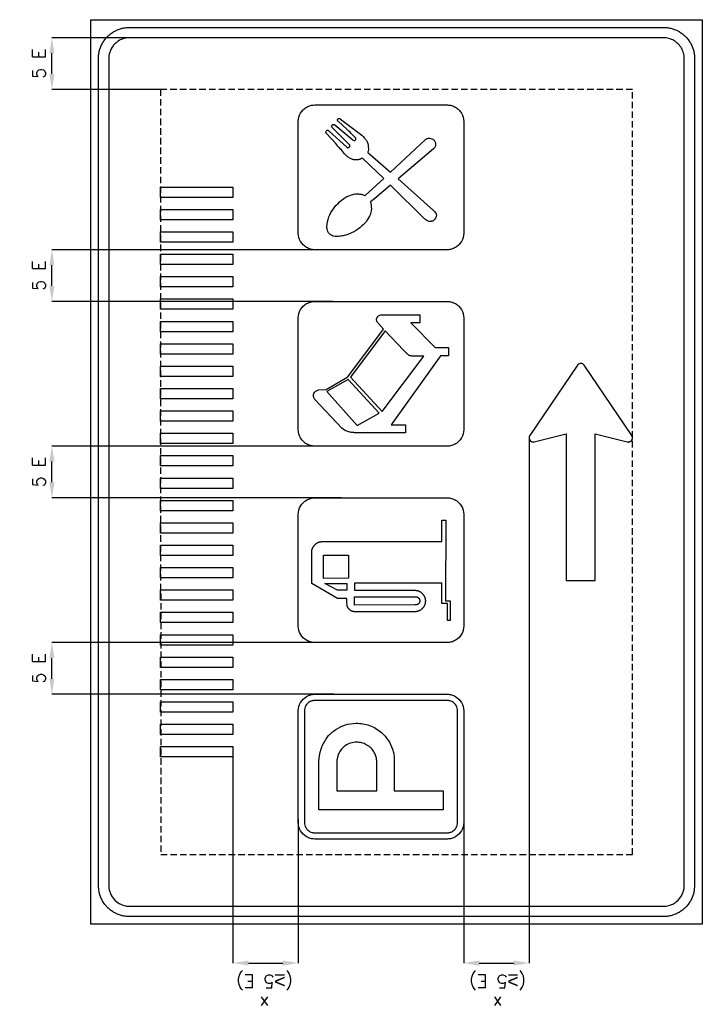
# Model space of a CAD drawing. Header units: millimetres. Extents: x -66 to 2573, y 172 to 3981.
import ezdxf

# ---------------------------------------------------------------- set-up
doc = ezdxf.new("R2010")
doc.units = ezdxf.units.MM
doc.header["$LTSCALE"] = 5
doc.linetypes.add('ČÁRKOVANÁX2', pattern=[1.5, 1, -0.5])
doc.layers.add('Kóty', color=2, linetype='Continuous')
doc.layers.add('Značka', color=7, linetype='Continuous')
doc.styles.get("Standard").update_dxf_attribs({"font": 'romand.shx', "height": 50})
doc.dimstyles.get("Standard").update_dxf_attribs({"dimtxt": 50, "dimasz": 60, "dimexe": 0.18, "dimexo": 0.0625, "dimgap": 25, "dimtad": 1, "dimdec": 0, "dimzin": 0, "dimdsep": 46, "dimtxsty": 'Standard', "dimcen": 0.09, "dimadec": 0, "dimazin": 0, "dimtfac": 1, "dimtdec": 0, "dimtofl": 0, "dimtmove": 0, "dimatfit": 3, "dimfxl": 1, "dimtolj": 1, "dimtzin": 0, "dimarcsym": 0})

# ---------------------------------------------------------------- blocks, each defined once
blk = doc.blocks.new('*D0')
at = {"layer": 'Defpoints', "color": 0, "transparency": 16777216}
for p in [(58.5, 3911.2), (478.5, 3911.2), (478.5, 3711.2)]:
    blk.add_point(p, dxfattribs=at)
at = {"layer": 'Kóty', "color": 0, "lineweight": -2, "transparency": 16777216}
for p, q in [((478.4, 3911.2), (58.3, 3911.2)), ((58.5, 3771.2), (58.5, 3851.2)), ((478.4, 3711.2), (58.3, 3711.2))]:
    blk.add_line(p, q, dxfattribs=at)
at = {"layer": 'Kóty', "color": 0, "transparency": 16777216}
for points in [[(48.5, 3851.2), (68.5, 3851.2), (58.5, 3911.2)], [(48.5, 3771.2), (68.5, 3771.2), (58.5, 3711.2)]]:
    blk.add_solid(points, dxfattribs=at)
at = {"layer": 'Kóty', "color": 0, "transparency": 16777216, "insert": (8.5, 3811.2), "char_height": 50, "attachment_point": 5, "rotation": 90}
blk.add_mtext('\\A1;5 E', dxfattribs=at)
blk = doc.blocks.new('*D1')
at = {"layer": 'Defpoints', "color": 0, "transparency": 16777216}
for p in [(58.5, 1571.2), (1166.7, 1571.2), (1148.4, 1371.2)]:
    blk.add_point(p, dxfattribs=at)
at = {"layer": 'Kóty', "color": 0, "lineweight": -2, "transparency": 16777216}
for p, q in [((1166.7, 1571.2), (58.3, 1571.2)), ((58.5, 1431.2), (58.5, 1511.2)), ((1148.4, 1371.2), (58.3, 1371.2))]:
    blk.add_line(p, q, dxfattribs=at)
at = {"layer": 'Kóty', "color": 0, "transparency": 16777216}
for points in [[(48.5, 1511.2), (68.5, 1511.2), (58.5, 1571.2)], [(48.5, 1431.2), (68.5, 1431.2), (58.5, 1371.2)]]:
    blk.add_solid(points, dxfattribs=at)
at = {"layer": 'Kóty', "color": 0, "transparency": 16777216, "insert": (8.5, 1471.2), "char_height": 50, "attachment_point": 5, "rotation": 90}
blk.add_mtext('\\A1;5 E', dxfattribs=at)
blk = doc.blocks.new('*D2')
at = {"layer": 'Defpoints', "color": 0, "transparency": 16777216}
for p in [(58.5, 2331.2), (1134.5, 2331.2), (1178.1, 2131.2)]:
    blk.add_point(p, dxfattribs=at)
at = {"layer": 'Kóty', "color": 0, "lineweight": -2, "transparency": 16777216}
for p, q in [((1134.4, 2331.2), (58.3, 2331.2)), ((58.5, 2191.2), (58.5, 2271.2)), ((1178, 2131.2), (58.3, 2131.2))]:
    blk.add_line(p, q, dxfattribs=at)
at = {"layer": 'Kóty', "color": 0, "transparency": 16777216}
for points in [[(48.5, 2271.2), (68.5, 2271.2), (58.5, 2331.2)], [(48.5, 2191.2), (68.5, 2191.2), (58.5, 2131.2)]]:
    blk.add_solid(points, dxfattribs=at)
at = {"layer": 'Kóty', "color": 0, "transparency": 16777216, "insert": (8.5, 2231.2), "char_height": 50, "attachment_point": 5, "rotation": 90}
blk.add_mtext('\\A1;5 E', dxfattribs=at)
blk = doc.blocks.new('*D3')
at = {"layer": 'Defpoints', "color": 0, "transparency": 16777216}
for p in [(58.5, 3091.2), (1151.1, 3091.2), (1145.8, 2891.2)]:
    blk.add_point(p, dxfattribs=at)
at = {"layer": 'Kóty', "color": 0, "lineweight": -2, "transparency": 16777216}
for p, q in [((1151, 3091.2), (58.3, 3091.2)), ((58.5, 2951.2), (58.5, 3031.2)), ((1145.8, 2891.2), (58.3, 2891.2))]:
    blk.add_line(p, q, dxfattribs=at)
at = {"layer": 'Kóty', "color": 0, "transparency": 16777216}
for points in [[(48.5, 3031.2), (68.5, 3031.2), (58.5, 3091.2)], [(48.5, 2951.2), (68.5, 2951.2), (58.5, 2891.2)]]:
    blk.add_solid(points, dxfattribs=at)
at = {"layer": 'Kóty', "color": 0, "transparency": 16777216, "insert": (8.5, 2991.2), "char_height": 50, "attachment_point": 5, "rotation": 90}
blk.add_mtext('\\A1;5 E', dxfattribs=at)

msp = doc.modelspace()

# ---------------------------------------------------------------- linework, layer by layer
at = {"layer": 'Kóty'}
for p, q in [((1904.2, 2359.2), (1904.2, 331)), ((758.5, 1128.7), (758.5, 331)), ((1011.1, 887.8), (1011.1, 331)), ((1651.1, 875.1), (1651.1, 331)), ((818.5, 331.2), (951.1, 331.2)), ((1711.1, 331.2), (1844.2, 331.2))]:
    msp.add_line(p, q, dxfattribs=at)
for points in [[(818.5, 341.2), (818.5, 321.2), (758.5, 331.2)], [(951.1, 341.2), (951.1, 321.2), (1011.1, 331.2)], [(1711.1, 341.2), (1711.1, 321.2), (1651.1, 331.2)], [(1844.2, 341.2), (1844.2, 321.2), (1904.2, 331.2)]]:
    msp.add_solid(points, dxfattribs=at)
at = {"layer": 'Značka', "color": 5}
for points in [[(2573.5, 481.2), (208.5, 481.2), (208.5, 3981.2), (2573.5, 3981.2), (2573.5, 481.2)], [(758.5, 3293.7), (478.5, 3293.7), (478.5, 3333.6), (758.5, 3333.6), (758.5, 3293.7)], [(758.5, 3207.1), (478.5, 3207.1), (478.5, 3247), (758.5, 3247), (758.5, 3207.1)], [(758.5, 3120.5), (478.5, 3120.5), (478.5, 3160.4), (758.5, 3160.4), (758.5, 3120.5)], [(758.5, 3033.9), (478.5, 3033.9), (478.5, 3073.8), (758.5, 3073.8), (758.5, 3033.9)], [(758.5, 2947.3), (478.5, 2947.3), (478.5, 2987.2), (758.5, 2987.2), (758.5, 2947.3)], [(758.5, 2860.7), (478.5, 2860.7), (478.5, 2900.6), (758.5, 2900.6), (758.5, 2860.7)], [(758.5, 2774.1), (478.5, 2774.1), (478.5, 2814), (758.5, 2814), (758.5, 2774.1)], [(758.5, 2687.5), (478.5, 2687.5), (478.5, 2727.4), (758.5, 2727.4), (758.5, 2687.5)], [(758.5, 2600.9), (478.5, 2600.9), (478.5, 2640.8), (758.5, 2640.8), (758.5, 2600.9)], [(758.5, 2514.3), (478.5, 2514.3), (478.5, 2554.2), (758.5, 2554.2), (758.5, 2514.3)], [(758.5, 2427.7), (478.5, 2427.7), (478.5, 2467.6), (758.5, 2467.6), (758.5, 2427.7)], [(758.5, 2341.1), (478.5, 2341.1), (478.5, 2381.1), (758.5, 2381.1), (758.5, 2341.1)], [(758.5, 2254.5), (478.5, 2254.5), (478.5, 2294.5), (758.5, 2294.5), (758.5, 2254.5)], [(758.5, 2167.9), (478.5, 2167.9), (478.5, 2207.9), (758.5, 2207.9), (758.5, 2167.9)], [(758.5, 2081.3), (478.5, 2081.3), (478.5, 2121.3), (758.5, 2121.3), (758.5, 2081.3)], [(758.5, 1994.7), (478.5, 1994.7), (478.5, 2034.7), (758.5, 2034.7), (758.5, 1994.7)], [(758.5, 1908.1), (478.5, 1908.1), (478.5, 1948.1), (758.5, 1948.1), (758.5, 1908.1)], [(758.5, 1821.5), (478.5, 1821.5), (478.5, 1861.5), (758.5, 1861.5), (758.5, 1821.5)], [(758.5, 1735), (478.5, 1735), (478.5, 1774.9), (758.5, 1774.9), (758.5, 1735)], [(758.5, 1648.4), (478.5, 1648.4), (478.5, 1688.3), (758.5, 1688.3), (758.5, 1648.4)], [(758.5, 1561.8), (478.5, 1561.8), (478.5, 1601.7), (758.5, 1601.7), (758.5, 1561.8)], [(758.5, 1475.2), (478.5, 1475.2), (478.5, 1515.1), (758.5, 1515.1), (758.5, 1475.2)], [(758.5, 1388.6), (478.5, 1388.6), (478.5, 1428.5), (758.5, 1428.5), (758.5, 1388.6)], [(758.5, 1302), (478.5, 1302), (478.5, 1341.9), (758.5, 1341.9), (758.5, 1302)], [(758.5, 1215.4), (478.5, 1215.4), (478.5, 1255.3), (758.5, 1255.3), (758.5, 1215.4)], [(758.5, 1128.8), (478.5, 1128.8), (478.5, 1168.7), (758.5, 1168.7), (758.5, 1128.8)]]:
    msp.add_lwpolyline(points, dxfattribs=at)
for points in [[(2543.5, 631.2), (2543.5, 630.7), (2543.5, 630.3), (2542.4, 614.8, -0.035396), (2539.2, 599.5, -0.036252), (2534.3, 584.8, -0.034424), (2527.3, 570.9, -0.033718), (2518.6, 558, -0.034079), (2508.3, 546.3, -0.034202), (2496.7, 536, -0.034241), (2483.8, 527.4, -0.034038), (2469.9, 520.5, -0.033416), (2455.1, 515.4, -0.034135), (2439.9, 512.2, -0.036746), (2424.4, 511.2), (2424, 511.2), (2423.5, 511.2), (358.5, 511.2, -0.000238), (358, 511.2), (357.5, 511.2, -0.032177), (342, 512.3, -0.035447), (326.8, 515.4, -0.03626), (312.1, 520.4, -0.034408), (298.2, 527.4, -0.033711), (285.3, 536.1, -0.034092), (273.6, 546.3), (263.3, 558), (254.7, 570.9), (247.8, 584.8), (242.7, 599.5), (239.5, 614.8), (238.5, 630.3), (238.5, 630.7), (238.5, 631.2), (238.5, 3831.2), (238.5, 3831.7), (238.5, 3832.1, -0.032211), (239.6, 3847.6, -0.035398), (242.7, 3862.9, -0.036257), (247.7, 3877.6, -0.034417), (254.7, 3891.5, -0.033707), (263.3, 3904.4, -0.034076), (273.6, 3916, -0.034203), (285.3, 3926.3, -0.034241), (298.2, 3935, -0.03402), (312.1, 3941.9, -0.03342), (326.8, 3946.9, -0.034121), (342.1, 3950.2, -0.03675), (357.5, 3951.2), (358, 3951.2), (358.5, 3951.2), (2423.5, 3951.2), (2424, 3951.2), (2424.4, 3951.2, -0.032176), (2439.9, 3950.1, -0.03546), (2455.1, 3946.9, -0.036261), (2469.9, 3942, -0.034411), (2483.8, 3935, -0.03372), (2496.7, 3926.3, -0.034086), (2508.3, 3916, -0.034181), (2518.6, 3904.4, -0.034228), (2527.3, 3891.5, -0.03402), (2534.2, 3877.6, -0.033371), (2539.2, 3862.9, -0.034142), (2542.4, 3847.6, -0.036779), (2543.5, 3832.1), (2543.5, 3831.7), (2543.5, 3831.2), (2543.5, 631.2)], [(2503.5, 631.2), (2503.5, 3831.2), (2503.5, 3831.5), (2503.5, 3831.8, 0.032177), (2502.8, 3842.2, 0.035489), (2500.6, 3852.3, 0.036281), (2497.3, 3862.1, 0.034425), (2492.7, 3871.4, 0.03374), (2486.9, 3880, 0.034066), (2480.1, 3887.8, 0.03423), (2472.3, 3894.6, 0.0342), (2463.7, 3900.4, 0.034034), (2454.4, 3905, 0.033425), (2444.6, 3908.4, 0.034147), (2434.4, 3910.5, 0.03674), (2424.1, 3911.2), (2423.8, 3911.2), (2423.5, 3911.2), (358.5, 3911.2), (358.2, 3911.2), (357.9, 3911.2, 0.032183), (347.5, 3910.5, 0.035447), (337.4, 3908.4, 0.036274), (327.6, 3905, 0.034425), (318.3, 3900.4, 0.033755), (309.7, 3894.6, 0.034097), (301.9, 3887.8, 0.034164), (295.1, 3880), (289.3, 3871.4), (284.7, 3862.1), (281.3, 3852.3), (279.2, 3842.1), (278.5, 3831.8), (278.5, 3831.5), (278.5, 3831.2), (278.5, 631.2), (278.5, 630.9), (278.5, 630.6), (279.2, 620.2), (281.3, 610.1), (284.6, 600.3), (289.3, 591), (295.1, 582.4), (301.9, 574.6), (309.7, 567.8), (318.3, 562), (327.6, 557.4, 0.03342), (337.4, 554, 0.034122), (347.5, 551.9, 0.036744), (357.9, 551.2), (358.2, 551.2), (358.5, 551.2), (2423.5, 551.2), (2423.8, 551.2), (2424.1, 551.2, 0.032184), (2434.4, 551.9, 0.035448), (2444.6, 554, 0.036282), (2454.4, 557.3, 0.034422), (2463.7, 562, 0.033745), (2472.3, 567.8), (2480.1, 574.6), (2486.9, 582.4), (2492.7, 591), (2497.3, 600.3), (2500.6, 610.1), (2502.8, 620.2), (2503.5, 630.6), (2503.5, 630.9), (2503.5, 631.2)], [(2159.6, 1811.2), (2159.6, 2379.2), (2283.6, 2347.7), (2284.4, 2347.5), (2285.2, 2347.4, 0.051476), (2288.2, 2347.2, 0.051612), (2291.3, 2347.6, 0.064177), (2294.9, 2348.9, 0.064133), (2298.1, 2351.1), (2300.7, 2354), (2302.5, 2357.4), (2303.5, 2361.1), (2303.5, 2365), (2302.9, 2368), (2301.6, 2370.8), (2301.2, 2371.5), (2300.8, 2372.2), (2116.8, 2644.2), (2116.4, 2644.8), (2115.9, 2645.4), (2113.7, 2647.6), (2111.1, 2649.3, 0.064905), (2107.5, 2650.7, 0.06503), (2103.6, 2651.2, 0.064739), (2099.7, 2650.7, 0.063171), (2096.1, 2649.3), (2093.5, 2647.6), (2091.3, 2645.4), (2090.8, 2644.8), (2090.3, 2644.2), (1906.3, 2372.2), (1905.9, 2371.5), (1905.5, 2370.8), (1904.3, 2368), (1903.7, 2365), (1903.7, 2361.1), (1904.7, 2357.4), (1906.5, 2354), (1909.1, 2351.1), (1912.2, 2349, 0.0623), (1915.9, 2347.6, 0.051602), (1918.9, 2347.2, 0.056252), (1922, 2347.4), (1922.8, 2347.5), (1923.5, 2347.7), (2047.6, 2379.2), (2047.6, 1811.2), (2159.6, 1811.2)], [(1651.1, 875.2), (1651.1, 874.9), (1651.1, 874.7), (1650.5, 866.4), (1648.8, 858.3), (1646.2, 850.5), (1642.4, 843.1), (1637.8, 836.2), (1632.3, 829.9), (1626.1, 824.4), (1619.2, 819.9), (1611.8, 816.1, -0.033392), (1604, 813.5, -0.034131), (1595.8, 811.7, -0.036743), (1587.6, 811.2), (1587.3, 811.2), (1587.1, 811.2), (1075.1, 811.2), (1074.8, 811.2), (1074.6, 811.2, -0.032181), (1066.3, 811.8, -0.035427), (1058.2, 813.5, -0.036253), (1050.3, 816.1, -0.034452), (1042.9, 819.9), (1036, 824.5), (1029.8, 829.9), (1024.3, 836.2), (1019.7, 843.1), (1016, 850.5), (1013.4, 858.3), (1011.6, 866.4), (1011.1, 874.7), (1011.1, 874.9), (1011.1, 875.2), (1011.1, 1307.2), (1011.1, 1307.4), (1011.1, 1307.7), (1011.7, 1316), (1013.4, 1324.1), (1016, 1331.9), (1019.7, 1339.3), (1024.3, 1346.2), (1029.8, 1352.5), (1036, 1357.9), (1042.9, 1362.5), (1050.3, 1366.2, -0.033413), (1058.2, 1368.9, -0.034109), (1066.3, 1370.6, -0.036745), (1074.6, 1371.2), (1074.8, 1371.2), (1075.1, 1371.2), (1587.1, 1371.2), (1587.3, 1371.2), (1587.6, 1371.2, -0.032176), (1595.9, 1370.6, -0.035438), (1604, 1368.9, -0.03627), (1611.8, 1366.3, -0.034399), (1619.2, 1362.5), (1626.1, 1357.9), (1632.3, 1352.5), (1637.8, 1346.2), (1642.4, 1339.3), (1646.1, 1331.9), (1648.8, 1324.1), (1650.5, 1316), (1651.1, 1307.7), (1651.1, 1307.4), (1651.1, 1307.2), (1651.1, 875.2)], [(1627.1, 875.2), (1627.1, 1307.2), (1627.1, 1307.4), (1627.1, 1307.5), (1626.7, 1312.7), (1625.7, 1317.8), (1624, 1322.7), (1621.7, 1327.3), (1618.8, 1331.6), (1615.4, 1335.5), (1611.5, 1338.9), (1607.2, 1341.8), (1602.5, 1344.1), (1597.6, 1345.8, 0.034124), (1592.6, 1346.8, 0.036746), (1587.4, 1347.2), (1587.2, 1347.2), (1587.1, 1347.2), (1075.1, 1347.2), (1074.9, 1347.2), (1074.8, 1347.2, 0.032181), (1069.6, 1346.8, 0.035436), (1064.5, 1345.8, 0.036244), (1059.6, 1344.1), (1055, 1341.8), (1050.7, 1338.9), (1046.8, 1335.5), (1043.4, 1331.6), (1040.5, 1327.3), (1038.2, 1322.7), (1036.5, 1317.8), (1035.4, 1312.7), (1035.1, 1307.5), (1035.1, 1307.4), (1035.1, 1307.2), (1035.1, 875.2), (1035.1, 875), (1035.1, 874.9), (1035.4, 869.7), (1036.5, 864.6), (1038.2, 859.7), (1040.5, 855.1), (1043.4, 850.8), (1046.8, 846.9), (1050.7, 843.5), (1055, 840.6), (1059.6, 838.3), (1064.5, 836.6, 0.034118), (1069.6, 835.5, 0.036734), (1074.8, 835.2), (1074.9, 835.2), (1075.1, 835.2), (1587.1, 835.2), (1587.2, 835.2), (1587.4, 835.2, 0.032179), (1592.6, 835.6, 0.035458), (1597.6, 836.6, 0.03631), (1602.5, 838.3), (1607.2, 840.6), (1611.5, 843.5), (1615.4, 846.9), (1618.8, 850.8), (1621.7, 855.1), (1624, 859.7), (1625.7, 864.6), (1626.7, 869.7), (1627.1, 874.9), (1627.1, 875), (1627.1, 875.2)], [(1571.1, 923.6), (1091.1, 923.6), (1091.1, 1117.7), (1091.5, 1120.6), (1091.8, 1123.5), (1096.3, 1148.1, -0.042934), (1104.1, 1171.8, -0.079576), (1125.2, 1207.2, -0.076492), (1156.3, 1234.6, -0.076886), (1193.3, 1252.6, -0.075742), (1234.1, 1258.8, -0.09403), (1286.9, 1250.2, -0.098355), (1332.6, 1222.9, -0.073283), (1358.4, 1194, -0.067685), (1375.1, 1159.1, -0.03422), (1380.1, 1141, -0.03786), (1382.4, 1122.5), (1382.5, 1119.4), (1382.6, 1116.3), (1382.6, 997.1), (1571.1, 997.1), (1571.1, 923.6)], [(1160, 997.1), (1314.4, 997.1), (1314.4, 1110.8), (1314.4, 1113), (1314.4, 1115.3, 0.067145), (1311.5, 1131.2, 0.057734), (1304.8, 1146.2, 0.071735), (1291.7, 1163.4, 0.07449), (1274.3, 1176.1, 0.068284), (1256.2, 1183.4, 0.065315), (1236.6, 1185.6, 0.077203), (1213.4, 1182.2, 0.083757), (1192.4, 1171.7, 0.073421), (1177.5, 1157.8, 0.066104), (1166.8, 1140.3), (1162.4, 1128.4), (1160.3, 1116.1), (1160.1, 1114.2), (1160, 1112.3), (1160, 997.1)]]:
    msp.add_lwpolyline(points, format="xyb", dxfattribs=at)
at = {"layer": 'Značka', "color": 6, "linetype": 'ČÁRKOVANÁX2', "ltscale": 5}
msp.add_lwpolyline([(478.5, 3711.2), (479.3, 751.2), (2303.5, 751.2), (2303.5, 3711.2), (478.5, 3711.2)], dxfattribs=at)
at = {"layer": 'Značka', "color": 251}
for points in [[(1651.1, 3155.2), (1651.1, 3154.9), (1651.1, 3154.7), (1650.5, 3146.4), (1648.8, 3138.3), (1646.2, 3130.5), (1642.4, 3123.1), (1637.8, 3116.2), (1632.3, 3109.9, -0.034215), (1626.1, 3104.4, -0.034238), (1619.2, 3099.9, -0.034029), (1611.8, 3096.1, -0.033392), (1604, 3093.5, -0.034116), (1595.8, 3091.7, -0.036754), (1587.6, 3091.2), (1587.3, 3091.2), (1587.1, 3091.2), (1075.1, 3091.2), (1074.8, 3091.2), (1074.6, 3091.2, -0.032174), (1066.3, 3091.8, -0.035453), (1058.2, 3093.5, -0.036246), (1050.3, 3096.1, -0.034445), (1042.9, 3099.9, -0.033715), (1036, 3104.5), (1029.8, 3109.9), (1024.3, 3116.2), (1019.7, 3123.1), (1016, 3130.5), (1013.4, 3138.3), (1011.6, 3146.4), (1011.1, 3154.7), (1011.1, 3154.9), (1011.1, 3155.2), (1011.1, 3587.2), (1011.1, 3587.4), (1011.1, 3587.7), (1011.7, 3596), (1013.4, 3604.1), (1016, 3611.9), (1019.7, 3619.3), (1024.3, 3626.2), (1029.8, 3632.4, -0.034215), (1036, 3637.9, -0.034238), (1042.9, 3642.5, -0.034081), (1050.3, 3646.2, -0.033413), (1058.2, 3648.9, -0.034102), (1066.3, 3650.6, -0.036752), (1074.6, 3651.2), (1074.8, 3651.2), (1075.1, 3651.2), (1587.1, 3651.2), (1587.3, 3651.2), (1587.6, 3651.2, -0.032176), (1595.9, 3650.6, -0.035467), (1604, 3648.9, -0.036263), (1611.8, 3646.3, -0.034392), (1619.2, 3642.5, -0.033684), (1626.1, 3637.9, -0.034086), (1632.3, 3632.4, -0.034152), (1637.8, 3626.2, -0.034147), (1642.4, 3619.3), (1646.1, 3611.9), (1648.8, 3604.1), (1650.5, 3596), (1651.1, 3587.7), (1651.1, 3587.4), (1651.1, 3587.2), (1651.1, 3155.2)], [(1306.9, 3289.8), (1290.6, 3275.9), (1291.7, 3270.6), (1292.6, 3265.3), (1293.2, 3260.6), (1293.6, 3255.9), (1293.7, 3249), (1293.1, 3242.1, -0.043387), (1290.7, 3231.2, -0.041175), (1286.5, 3220.9), (1283.1, 3214.5), (1279.2, 3208.3), (1273.2, 3199.7), (1266.4, 3191.7), (1262.1, 3187.4), (1257.5, 3183.2), (1249.1, 3176), (1240.3, 3169.3), (1231.8, 3164), (1222.9, 3159.3, -0.019118), (1209.2, 3153, -0.02523), (1195.1, 3147.9), (1188.5, 3146, -0.015409), (1181.9, 3144.6), (1177.5, 3143.8), (1173, 3143.2, -0.034291), (1160.1, 3142.4, -0.068376), (1147.5, 3144.1, -0.057632), (1139.7, 3147, -0.06795), (1132.9, 3151.7, -0.055651), (1128.5, 3156.5), (1125.3, 3162.1, -0.066978), (1122.4, 3171.4, -0.048435), (1121.8, 3181.1), (1122.4, 3190.1), (1124, 3199), (1126.4, 3208.5), (1129.5, 3217.9), (1133.2, 3226.7), (1137.6, 3235.3), (1143.2, 3244.4), (1149.6, 3253.2), (1156.9, 3262.1), (1164.8, 3270.5), (1170.5, 3276), (1176.5, 3281), (1181.8, 3285), (1187.2, 3288.8), (1195.2, 3294.2, -0.033069), (1203.5, 3298.8, -0.026546), (1210.1, 3301.6), (1217, 3303.8), (1222.4, 3305.3, -0.023954), (1227.9, 3306.4, -0.034826), (1235.8, 3307.1, -0.019596), (1243.8, 3306.9, -0.021571), (1251.2, 3306.2, -0.042624), (1258.5, 3304.6), (1261.7, 3303.5), (1264.8, 3302.1), (1266.6, 3301.2), (1268.4, 3300.2), (1269.4, 3300.7), (1341.5, 3367.1), (1260, 3445.9), (1255.7, 3443.8), (1251.4, 3441.8, -0.027674), (1245.7, 3439.8, -0.045648), (1239.9, 3438.7, -0.022674), (1237.1, 3438.5, -0.016383), (1234.3, 3438.5, -0.013406), (1231.5, 3438.7), (1228.7, 3439, -0.017782), (1225.3, 3439.6), (1222, 3440.4), (1220, 3441.1), (1217.9, 3441.8), (1213.7, 3443.6), (1209.7, 3445.9), (1208.3, 3446.7), (1206.9, 3447.6), (1204.1, 3449.5), (1201.4, 3451.4), (1199.2, 3453.1), (1197, 3454.9), (1193.6, 3458.4), (1190.4, 3462.1, 0.008524), (1156, 3501.8), (1120.8, 3540.5), (1120, 3541.4), (1119.3, 3542.4), (1118.6, 3543.7), (1117.9, 3545.2), (1117.7, 3545.9), (1117.6, 3546.6), (1117.7, 3547.2), (1117.8, 3547.8), (1118.6, 3549.5), (1119.7, 3551), (1120.5, 3551.8), (1121.5, 3552.4), (1123.2, 3553.2, -0.097303), (1125.1, 3553.4, -0.070837), (1126.4, 3553.1), (1127.6, 3552.6), (1128.9, 3551.6), (1130.2, 3550.4), (1198.8, 3488), (1200.4, 3486.8), (1202.1, 3486, 0.103374), (1204, 3486.2), (1205.8, 3486.9), (1206.9, 3487.6), (1208, 3488.4), (1210, 3490.9, 0.163266), (1210.7, 3493.9), (1210.4, 3495.2), (1209.8, 3496.4), (1209, 3497.4), (1208.2, 3498.4), (1142.5, 3563.8), (1141.6, 3565), (1140.8, 3566.4), (1140.2, 3569.4, -0.155193), (1141.1, 3572.1), (1141.7, 3573), (1142.5, 3573.8), (1143.7, 3574.8), (1144.9, 3575.7, -0.119346), (1147.3, 3576.2, -0.116741), (1149.7, 3575.7), (1150.8, 3575), (1151.9, 3574.2), (1222, 3516.2), (1223.9, 3514.8), (1226, 3513.9), (1227, 3513.7, 0.047344), (1228, 3513.8, 0.115947), (1230.7, 3514.8, 0.10526), (1232.7, 3516.8), (1233.2, 3517.7), (1233.6, 3518.8), (1233.8, 3520.5), (1233.5, 3522.3), (1232.6, 3523.8), (1231.4, 3525.2, 0.012138), (1198.9, 3557.3), (1166.2, 3587.6), (1164.6, 3589.2), (1163.4, 3591), (1163.2, 3591.7), (1163.1, 3592.5), (1163.1, 3593.7), (1163.3, 3594.9), (1163.6, 3595.9), (1164.1, 3596.8), (1164.9, 3597.7), (1165.8, 3598.3), (1167.4, 3599, -0.076548), (1168.9, 3599.2, -0.128346), (1171.9, 3598.4), (1174.6, 3596.5), (1256.6, 3534.1), (1258.4, 3532.6), (1260.3, 3531.1), (1263.4, 3527.9), (1266.4, 3524.5), (1268.8, 3521.8), (1271.1, 3519.1), (1273, 3516.5), (1274.6, 3513.7), (1275.9, 3511.1), (1277, 3508.5), (1279.5, 3502.3), (1281.2, 3495.9), (1282, 3489.1), (1282.2, 3482.2), (1282.3, 3479.8), (1282.2, 3477.4), (1281, 3472.3, 0.086074), (1280.3, 3467.2), (1280.3, 3467.2), (1280.3, 3467.2), (1367.2, 3390.9), (1503.5, 3517.7), (1506, 3519.5), (1508.6, 3521.1, -0.080355), (1514.2, 3522.7, -0.06121), (1520.2, 3522.6, -0.076038), (1528, 3520.7, -0.091633), (1534.5, 3516.5, -0.06937), (1538.2, 3512.2, -0.05963), (1540.7, 3507, -0.086879), (1542.3, 3498.3, -0.116284), (1540.5, 3489.9, -0.066025), (1537.7, 3485.2), (1534.1, 3481), (1396.8, 3365.1), (1533.6, 3243.2), (1539.5, 3237.5, -0.089149), (1543.8, 3230.9, -0.079181), (1545.1, 3225.1, -0.074356), (1544.5, 3219.1), (1543.6, 3216), (1542.1, 3213.1), (1539.8, 3209.9), (1537, 3207, -0.052996), (1532.3, 3203.5, -0.067), (1526.8, 3201.2, -0.056768), (1522.2, 3200.3, -0.06021), (1517.7, 3200.6, -0.102482), (1508.9, 3204.1, -0.030698), (1501, 3210), (1368.2, 3340.8), (1306.9, 3289.8)], [(1651.1, 2395.2), (1651.1, 2394.9), (1651.1, 2394.7), (1650.5, 2386.4), (1648.8, 2378.3), (1646.2, 2370.5), (1642.4, 2363.1), (1637.8, 2356.2), (1632.3, 2349.9), (1626.1, 2344.4, -0.03425), (1619.2, 2339.9, -0.034003), (1611.8, 2336.1, -0.033406), (1604, 2333.5, -0.034131), (1595.8, 2331.7, -0.036739), (1587.6, 2331.2), (1587.3, 2331.2), (1587.1, 2331.2), (1075.1, 2331.2), (1074.8, 2331.2, -0.000961), (1074.6, 2331.2, -0.032174), (1066.3, 2331.8, -0.035424), (1058.2, 2333.5, -0.03626), (1050.3, 2336.1, -0.034446), (1042.9, 2339.9, -0.033739), (1036, 2344.5), (1029.8, 2349.9), (1024.3, 2356.2), (1019.7, 2363.1), (1016, 2370.5), (1013.4, 2378.3), (1011.6, 2386.4), (1011.1, 2394.7), (1011.1, 2394.9), (1011.1, 2395.2), (1011.1, 2827.2), (1011.1, 2827.4), (1011.1, 2827.7), (1011.7, 2836), (1013.4, 2844.1), (1016, 2851.9), (1019.7, 2859.3), (1024.3, 2866.2), (1029.8, 2872.4), (1036, 2877.9, -0.034238), (1042.9, 2882.5, -0.034081), (1050.3, 2886.2, -0.033413), (1058.2, 2888.9, -0.034102), (1066.3, 2890.6, -0.036752), (1074.6, 2891.2), (1074.8, 2891.2), (1075.1, 2891.2), (1587.1, 2891.2), (1587.3, 2891.2), (1587.6, 2891.2, -0.032176), (1595.9, 2890.6, -0.035467), (1604, 2888.9, -0.036263), (1611.8, 2886.3, -0.034392), (1619.2, 2882.5, -0.033684), (1626.1, 2877.9, -0.034086), (1632.3, 2872.4), (1637.8, 2866.2), (1642.4, 2859.3), (1646.1, 2851.9), (1648.8, 2844.1), (1650.5, 2836), (1651.1, 2827.7), (1651.1, 2827.4), (1651.1, 2827.2), (1651.1, 2395.2)], [(1078.1, 2543.2), (1078.8, 2543.8), (1079.4, 2544.3), (1081.5, 2545.6), (1083.8, 2546.7), (1086.4, 2547.6), (1089.1, 2548.5), (1119.4, 2550.7), (1203.4, 2599.3), (1340.4, 2783.9), (1321, 2805.5), (1319, 2807.8), (1317.1, 2810.3), (1315.5, 2813), (1314.4, 2816), (1313.8, 2819), (1313.9, 2822.1), (1314.8, 2825.8), (1316.5, 2829.3), (1318.7, 2832.6), (1321.6, 2835.3, -0.091122), (1327, 2837.9, -0.027393), (1333.2, 2839.2), (1481.2, 2839.2), (1481.2, 2808.2), (1445.8, 2808.2), (1540.8, 2713.2), (1591.7, 2713.2), (1591.7, 2680), (1560.7, 2680), (1370.7, 2414.1), (1426, 2414.1), (1426, 2383.2), (1233.2, 2383.2), (1230.8, 2383.2), (1228.4, 2383.2), (1228.3, 2383.2), (1228.2, 2383.2), (1225.6, 2383.5), (1222.9, 2383.7), (1216.8, 2384.3, -0.033255), (1210.7, 2385.3), (1206.7, 2386.5), (1202.8, 2387.8), (1198.9, 2389.2), (1195.2, 2390.7), (1192.2, 2392.1), (1189.3, 2393.6), (1184.1, 2397), (1179.1, 2400.9), (1075.8, 2512), (1073.9, 2514.5), (1072.3, 2517.2), (1071.2, 2519.8), (1070.5, 2522.7, -0.087052), (1070.4, 2530.9, -0.123171), (1073.5, 2538.3), (1075.6, 2540.9), (1078.1, 2543.2)], [(1335.9, 2465.5), (1335.4, 2465), (1496.7, 2679.5), (1461.9, 2679.5, -0.007133), (1455.2, 2679.5, -0.021106), (1448.5, 2680, -0.030761), (1444, 2680.7, -0.05734), (1439.8, 2682.2), (1436.9, 2683.9), (1434.3, 2686.1), (1430.9, 2689.3), (1427.6, 2692.7), (1426, 2694.4), (1424.4, 2696), (1422.4, 2698.3), (1420.3, 2700.6), (1419.3, 2701.6), (1418.2, 2702.7), (1346.8, 2776.8), (1212.8, 2598.2), (1335.9, 2465.5)], [(1651.1, 1635.2), (1651.1, 1634.9), (1651.1, 1634.7), (1650.5, 1626.4), (1648.8, 1618.3), (1646.2, 1610.5), (1642.4, 1603.1), (1637.8, 1596.2), (1632.3, 1589.9), (1626.1, 1584.4), (1619.2, 1579.9, -0.034003), (1611.8, 1576.1, -0.033406), (1604, 1573.5, -0.034131), (1595.8, 1571.7, -0.036739), (1587.6, 1571.2), (1587.3, 1571.2), (1587.1, 1571.2), (1075.1, 1571.2), (1074.8, 1571.2, -0.000961), (1074.6, 1571.2, -0.032174), (1066.3, 1571.8, -0.035424), (1058.2, 1573.5, -0.03626), (1050.3, 1576.1, -0.034446), (1042.9, 1579.9), (1036, 1584.5), (1029.8, 1589.9), (1024.3, 1596.2), (1019.7, 1603.1), (1016, 1610.5), (1013.4, 1618.3), (1011.6, 1626.4), (1011.1, 1634.7), (1011.1, 1634.9), (1011.1, 1635.2), (1011.1, 2067.2), (1011.1, 2067.4), (1011.1, 2067.7), (1011.7, 2076), (1013.4, 2084.1), (1016, 2091.9), (1019.7, 2099.3), (1024.3, 2106.2), (1029.8, 2112.4), (1036, 2117.9), (1042.9, 2122.5, -0.034056), (1050.3, 2126.2, -0.033427), (1058.2, 2128.9, -0.034116), (1066.3, 2130.6, -0.036737), (1074.6, 2131.2), (1074.8, 2131.2), (1075.1, 2131.2), (1587.1, 2131.2), (1587.3, 2131.2), (1587.6, 2131.2, -0.032176), (1595.9, 2130.6, -0.035438), (1604, 2128.9, -0.036277), (1611.8, 2126.3, -0.034393), (1619.2, 2122.5, -0.033708), (1626.1, 2117.9), (1632.3, 2112.4), (1637.8, 2106.2), (1642.4, 2099.3), (1646.1, 2091.9), (1648.8, 2084.1), (1650.5, 2076), (1651.1, 2067.7), (1651.1, 2067.4), (1651.1, 2067.2), (1651.1, 1635.2)], [(1581.2, 2045.3), (1580.8, 1733.3), (1599.1, 1733.3), (1599.1, 1657.1), (1588.3, 1657.1), (1588.3, 1723), (1566.7, 1723), (1566.7, 1800.6), (1228.4, 1800.6), (1228.4, 1773.8), (1459.6, 1773.8), (1461.9, 1773.8), (1462, 1773.8), (1462.2, 1773.8), (1463, 1773.6), (1463.9, 1773.5), (1464.6, 1773.4), (1465.4, 1773.4), (1466.1, 1773.3), (1466.9, 1773.2), (1467.4, 1773.2), (1468, 1773.1), (1468.7, 1773), (1469.4, 1772.9), (1470.7, 1772.6), (1471.9, 1772.4), (1472.9, 1772.1), (1474, 1771.7), (1475, 1771.3), (1476.1, 1770.9), (1476.9, 1770.6), (1477.7, 1770.2), (1478.8, 1769.6), (1479.8, 1769.1), (1481.1, 1768.4), (1482.4, 1767.7), (1483.4, 1767), (1484.5, 1766.3), (1485.4, 1765.6), (1486.4, 1764.9), (1487.2, 1764.3), (1487.9, 1763.7), (1488.8, 1762.9), (1489.6, 1762), (1490.8, 1761), (1491.9, 1759.9), (1492.8, 1758.9), (1493.7, 1757.8), (1494.5, 1756.8), (1495.2, 1755.7), (1495.8, 1754.8), (1496.4, 1753.9), (1497, 1752.8), (1497.6, 1751.7), (1498.4, 1750.3), (1499.1, 1748.9), (1499.7, 1747.7), (1500.2, 1746.5), (1500.6, 1745.3), (1501, 1744.1), (1501.2, 1743.2), (1501.5, 1742.2), (1501.7, 1741.1), (1501.8, 1739.9), (1502.1, 1738.1), (1502.4, 1736.3), (1502.5, 1734.8), (1502.5, 1733.3), (1502.5, 1731.8), (1502.5, 1730.3), (1502.4, 1729.1), (1502.3, 1727.9), (1502.1, 1726.4), (1501.8, 1724.9), (1501.6, 1723), (1501.3, 1721.1), (1500.9, 1719.5), (1500.4, 1717.9), (1499.8, 1716.3), (1499.2, 1714.7), (1498.6, 1713.5), (1498, 1712.3), (1497.1, 1710.8), (1496.2, 1709.3), (1495.1, 1707.8), (1494, 1706.4), (1493, 1705.2), (1492, 1704), (1490.9, 1702.9), (1489.8, 1701.8), (1488.8, 1700.9), (1487.9, 1700.1), (1486.7, 1699), (1485.4, 1698.1), (1483.9, 1697), (1482.4, 1696.1), (1481.1, 1695.4), (1479.8, 1694.7), (1478.5, 1694), (1477.2, 1693.5), (1476.1, 1693), (1475, 1692.7), (1473.6, 1692.3), (1472.2, 1691.9), (1471, 1691.5), (1469.7, 1691.1), (1468.6, 1690.9), (1467.5, 1690.8), (1466.3, 1690.7), (1465.2, 1690.6), (1464.2, 1690.6), (1463.3, 1690.5), (1462.1, 1690.5), (1461, 1690.5), (1459.8, 1690.5), (1458.7, 1690.5), (1457.8, 1690.5), (1456.9, 1690.5), (1456, 1690.5), (1455.1, 1690.5), (1454.4, 1690.5), (1453.7, 1690.5), (1453, 1690.5), (1452.3, 1690.5), (1452.2, 1690.5), (1452.1, 1690.5), (1241.1, 1690.5), (1234.1, 1690.5), (1233.9, 1690.5), (1233.8, 1690.5), (1232.8, 1690.5, -0.0013), (1231.7, 1690.5), (1230.7, 1690.5), (1229.8, 1690.6), (1228.8, 1690.6), (1227.9, 1690.7), (1227.2, 1690.7), (1226.4, 1690.8), (1225.6, 1690.9), (1224.7, 1691), (1223.5, 1691.2), (1222.3, 1691.4), (1221.2, 1691.7), (1220.2, 1691.9), (1219.2, 1692.2), (1218.2, 1692.6), (1217.4, 1692.9), (1216.6, 1693.3), (1215.7, 1693.7), (1214.8, 1694.3), (1214.1, 1694.8), (1213.5, 1695.3), (1212.9, 1695.8), (1212.3, 1696.2), (1211.8, 1696.7), (1211.2, 1697.1), (1210.8, 1697.5), (1210.3, 1697.9), (1209.7, 1698.5), (1209.2, 1699), (1208, 1700.1), (1206.9, 1701.2), (1206, 1702.2), (1205.2, 1703.2), (1204.4, 1704.3), (1203.7, 1705.5), (1203.2, 1706.4), (1202.7, 1707.3), (1202.1, 1708.6), (1201.7, 1709.8), (1201.2, 1711), (1200.8, 1712.2), (1200.5, 1713.2), (1200.3, 1714.2), (1200.1, 1715.1), (1200, 1716.1), (1199.9, 1716.9), (1199.8, 1717.7), (1199.8, 1718.6), (1199.8, 1719.4), (1199.8, 1719.5), (1199.8, 1719.7), (1199.3, 1724.9), (1198.8, 1742.3), (1162.7, 1742.3), (1063.1, 1800.1), (1063.1, 1927.2), (1063.1, 1927.3), (1063.2, 1927.4), (1063.4, 1928.1), (1063.7, 1928.9), (1063.9, 1929.6), (1064.1, 1930.3), (1064.3, 1931), (1064.6, 1931.7), (1064.7, 1932.3), (1064.9, 1932.8), (1065.2, 1933.5), (1065.4, 1934.2), (1065.9, 1935.3), (1066.5, 1936.3), (1066.9, 1937.2), (1067.3, 1938.1), (1067.8, 1939), (1068.3, 1939.9), (1068.6, 1940.5), (1069.1, 1941.2), (1069.6, 1941.9), (1070.1, 1942.7), (1070.8, 1943.6), (1071.5, 1944.6), (1072, 1945.3), (1072.6, 1946), (1073.2, 1946.7), (1073.7, 1947.3), (1074.2, 1947.9), (1074.6, 1948.4), (1075.2, 1949.1), (1075.8, 1949.8), (1076.6, 1950.6), (1077.5, 1951.4), (1078.2, 1952.1), (1078.9, 1952.8), (1079.6, 1953.4), (1080.4, 1954), (1081, 1954.5), (1081.6, 1954.9), (1082.5, 1955.4), (1083.3, 1955.9), (1084.7, 1956.7), (1086.1, 1957.5), (1087.3, 1958.1), (1088.5, 1958.7), (1089.7, 1959.2), (1091, 1959.7), (1092, 1960), (1093, 1960.4), (1094.2, 1960.7), (1095.5, 1961), (1096.7, 1961.2), (1097.9, 1961.4), (1098.9, 1961.5), (1099.8, 1961.6), (1100.8, 1961.7), (1101.8, 1961.8), (1102.6, 1961.9), (1103.4, 1961.9), (1104.2, 1962), (1105.1, 1962), (1105.2, 1962), (1105.4, 1962), (1566.7, 1962.5), (1566.7, 2045.3), (1580.8, 2045.3), (1581.2, 2045.3)]]:
    msp.add_lwpolyline(points, format="xyb", dxfattribs=at)
for points in [[(1323.8, 2458.9), (1203.9, 2589.4), (1121.1, 2542.4), (1239.3, 2411.4), (1323.8, 2458.9)], [(1205.9, 1909.3), (1205.4, 1819.9), (1108.2, 1819.4), (1108.2, 1822.7), (1108.2, 1826), (1108.2, 1840.3), (1108.2, 1854.6), (1108.2, 1859), (1108.2, 1863.3), (1108.2, 1865.6), (1108.2, 1867.8), (1108.2, 1872.7), (1108.2, 1877.5), (1108.2, 1889.9), (1108.2, 1902.3), (1108.2, 1905.6), (1108.2, 1908.8), (1205.9, 1909.3)], [(1199.3, 1799.7), (1199.3, 1773.8), (1162.7, 1773.8), (1113.8, 1799.7), (1199.3, 1799.7)], [(1228.9, 1748.4), (1462.9, 1748.4), (1467.1, 1748.4), (1467.2, 1748.4), (1467.2, 1748.4), (1467.8, 1748.2), (1468.4, 1748.1), (1468.8, 1748), (1469.3, 1747.9), (1469.8, 1747.8), (1470.2, 1747.7), (1470.6, 1747.6), (1470.9, 1747.4), (1471.3, 1747.3), (1471.7, 1747.1), (1471.7, 1747), (1471.8, 1747), (1471.8, 1747), (1471.9, 1746.9), (1472, 1746.9), (1472.2, 1746.8), (1472.5, 1746.7), (1472.8, 1746.6), (1473.2, 1746.3), (1473.6, 1746.1), (1474, 1745.8), (1474.4, 1745.5), (1474.6, 1745.2), (1474.9, 1745), (1475.2, 1744.6), (1475.5, 1744.3), (1475.5, 1744.2), (1475.5, 1744.2), (1475.6, 1744.1), (1475.7, 1744), (1475.9, 1743.9), (1476, 1743.8), (1476.4, 1743.4), (1476.8, 1743.1), (1477.3, 1742.6), (1477.7, 1742.1), (1478.2, 1741.5), (1478.6, 1741), (1478.9, 1740.6), (1479.1, 1740.1), (1479.5, 1739.6), (1479.8, 1739), (1480.3, 1737.6), (1480.6, 1736.2), (1480.8, 1735), (1481, 1733.8), (1481.1, 1732.6), (1481.1, 1731.4), (1481, 1730.5), (1480.9, 1729.5), (1480.6, 1728.4), (1480.2, 1727.2), (1479.8, 1726.1), (1479.3, 1725), (1478.8, 1724.2), (1478.3, 1723.4), (1477.6, 1722.6), (1476.9, 1721.9), (1476.4, 1721.4), (1475.8, 1720.9), (1475, 1720.3), (1474.1, 1719.7), (1473.6, 1719.4), (1473.1, 1719), (1472.7, 1718.8), (1472.3, 1718.5), (1471.9, 1718.2), (1471.4, 1718), (1471.1, 1717.8), (1470.7, 1717.7), (1470.3, 1717.5), (1469.9, 1717.3), (1469.4, 1717.2), (1468.8, 1717.1), (1468.3, 1717), (1467.9, 1717), (1467.4, 1716.9), (1466.9, 1716.9), (1466.5, 1716.9), (1466.1, 1716.9), (1465.7, 1716.9), (1465.3, 1716.9), (1465.3, 1716.9), (1465.2, 1716.9), (1461.4, 1716.9), (1228.9, 1716.4), (1228.9, 1748.4)]]:
    msp.add_lwpolyline(points, dxfattribs=at)

# ---------------------------------------------------------------- texts
at = {"layer": 'Kóty', "char_height": 50, "width": 281.216, "attachment_point": 5, "rotation": 180}
for insert in [(881.2, 227.4), (1782.7, 227.4)]:
    msp.add_mtext('\\A1;x\\P({\\fArial|b0|i0|c238|p34;\\H1.08333x;≥\\Fromand|c238;\\H0.92308x;5 E)}', dxfattribs=dict(at, insert=insert))

# ---------------------------------------------------------------- dimensions: what is measured, and where the dimension line sits
at = {"layer": 'Kóty'}
for base, p1, p2, picture, middle in [((58.5, 3911.2), (478.5, 3711.2), (478.5, 3911.2), '*D0', (8.5, 3811.2)), ((58.5, 3091.2), (1145.8, 2891.2), (1151.1, 3091.2), '*D3', (8.5, 2991.2)), ((58.5, 2331.2), (1178.1, 2131.2), (1134.5, 2331.2), '*D2', (8.5, 2231.2)), ((58.5, 1571.2), (1148.4, 1371.2), (1166.7, 1571.2), '*D1', (8.5, 1471.2))]:
    dim = msp.add_linear_dim(base=base, p1=p1, p2=p2, angle=90, text='5 E', dimstyle='Standard', dxfattribs=at)
    dim.commit()
    dim.dimension.update_dxf_attribs({"geometry": picture, "text_midpoint": middle})

doc.saveas('drawing.dxf')
